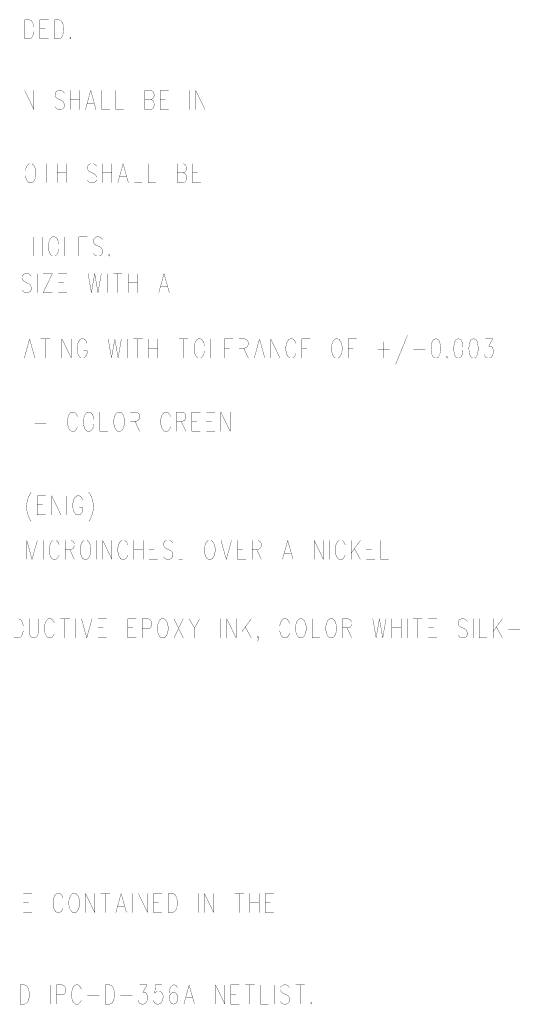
# Model space of a CAD drawing. Extents: x 0 to 34, y 0 to 22.
# Tile 25 of 33: x 23.2 to 24.9, y 7.3 to 10.7. Entities that reach past the tile are written whole.
import ezdxf

# ---------------------------------------------------------------- set-up
doc = ezdxf.new("R2010")
doc.units = 0
doc.header["$MEASUREMENT"] = 0
doc.layers.add('DD_PHO', color=7, linetype='CONTINUOUS')

msp = doc.modelspace()

# ---------------------------------------------------------------- linework, layer by layer
at = {"layer": 'DD_PHO', "const_width": 0.001}
for points in [[(23.1698, 10.6625), (23.1698, 10.5968)], [(23.1698, 10.6625), (23.1857, 10.6625)], [(23.1857, 10.6625), (23.1925, 10.6593), (23.197, 10.6531), (23.1993, 10.6468), (23.2016, 10.6375)], [(23.222, 10.6625), (23.222, 10.5968)], [(23.222, 10.6625), (23.2516, 10.6625)], [(23.272, 10.6625), (23.272, 10.5968)], [(23.272, 10.6625), (23.2879, 10.6625)], [(23.2879, 10.6625), (23.2948, 10.6593), (23.2993, 10.6531), (23.3016, 10.6468), (23.3039, 10.6375)], [(23.197, 10.6062), (23.1925, 10.6)], [(23.1993, 10.6125), (23.197, 10.6062)], [(23.2016, 10.6375), (23.2016, 10.6218), (23.1993, 10.6125)], [(23.222, 10.6312), (23.2402, 10.6312)], [(23.2993, 10.6062), (23.2948, 10.6)], [(23.3016, 10.6125), (23.2993, 10.6062)], [(23.3039, 10.6375), (23.3039, 10.6218), (23.3016, 10.6125)], [(23.1925, 10.6), (23.1857, 10.5968), (23.1698, 10.5968)], [(23.222, 10.5968), (23.2516, 10.5968)], [(23.2948, 10.6), (23.2879, 10.5968), (23.272, 10.5968)], [(23.3266, 10.6031), (23.3243, 10.6)], [(23.3243, 10.6), (23.3266, 10.5968), (23.3289, 10.6)], [(23.3289, 10.6), (23.3266, 10.6031)], [(23.1695, 10.4195), (23.1695, 10.3538)], [(23.1695, 10.4195), (23.2013, 10.3538)], [(23.2013, 10.4195), (23.2013, 10.3538)], [(23.2854, 10.4195), (23.2786, 10.4163), (23.274, 10.4101), (23.274, 10.4038), (23.2763, 10.3976), (23.2786, 10.3945)], [(23.2945, 10.4195), (23.2854, 10.4195)], [(23.3059, 10.4101), (23.3013, 10.4163), (23.2945, 10.4195)], [(23.3263, 10.4195), (23.3263, 10.3538)], [(23.3581, 10.4195), (23.3581, 10.3538)], [(23.3968, 10.4195), (23.3786, 10.3538)], [(23.3968, 10.4195), (23.4149, 10.3538)], [(23.4354, 10.4195), (23.4354, 10.3538), (23.4627, 10.3538)], [(23.4831, 10.4195), (23.4831, 10.3538), (23.5104, 10.3538)], [(23.5831, 10.4195), (23.5831, 10.3538)], [(23.5831, 10.4195), (23.6036, 10.4195)], [(23.6036, 10.4195), (23.6104, 10.4163), (23.6127, 10.4132)], [(23.6127, 10.4132), (23.6149, 10.407)], [(23.6149, 10.4007), (23.6127, 10.3945)], [(23.6149, 10.407), (23.6149, 10.4007)], [(23.6354, 10.4195), (23.6354, 10.3538)], [(23.6354, 10.4195), (23.6649, 10.4195)], [(23.7377, 10.4195), (23.7377, 10.3538)], [(23.7581, 10.4195), (23.7581, 10.3538)], [(23.7581, 10.4195), (23.7899, 10.3538)], [(23.7899, 10.4195), (23.7899, 10.3538)], [(23.2786, 10.3945), (23.2831, 10.3913), (23.2968, 10.3851), (23.3013, 10.382)], [(23.3013, 10.382), (23.3036, 10.3788), (23.3059, 10.3726), (23.3059, 10.3632)], [(23.3263, 10.3882), (23.3581, 10.3882)], [(23.3854, 10.3757), (23.4081, 10.3757)], [(23.5831, 10.3882), (23.6036, 10.3882)], [(23.6127, 10.3945), (23.6104, 10.3913), (23.6036, 10.3882)], [(23.6036, 10.3882), (23.6104, 10.3851), (23.6127, 10.382)], [(23.6149, 10.3757), (23.6149, 10.3663), (23.6127, 10.3601), (23.6104, 10.357)], [(23.6127, 10.382), (23.6149, 10.3757)], [(23.6354, 10.3882), (23.6536, 10.3882)], [(23.2786, 10.357), (23.274, 10.3632)], [(23.3013, 10.357), (23.2945, 10.3538), (23.2854, 10.3538), (23.2786, 10.357)], [(23.3059, 10.3632), (23.3013, 10.357)], [(23.6104, 10.357), (23.6036, 10.3538), (23.5831, 10.3538)], [(23.6354, 10.3538), (23.6649, 10.3538)], [(23.1854, 10.1675), (23.1809, 10.1643), (23.1763, 10.1581), (23.174, 10.1518), (23.1718, 10.1425)], [(23.1945, 10.1675), (23.1854, 10.1675)], [(23.2081, 10.1425), (23.2059, 10.1518), (23.2036, 10.1581), (23.199, 10.1643), (23.1945, 10.1675)], [(23.2286, 10.1675), (23.2604, 10.1675)], [(23.2445, 10.1675), (23.2445, 10.1018)], [(23.2809, 10.1675), (23.2809, 10.1018)], [(23.3127, 10.1675), (23.3127, 10.1018)], [(23.3968, 10.1675), (23.3899, 10.1643), (23.3854, 10.1581), (23.3854, 10.1518), (23.3877, 10.1456), (23.3899, 10.1425)], [(23.4059, 10.1675), (23.3968, 10.1675)], [(23.4172, 10.1581), (23.4127, 10.1643), (23.4059, 10.1675)], [(23.4377, 10.1675), (23.4377, 10.1018)], [(23.4695, 10.1675), (23.4695, 10.1018)], [(23.5081, 10.1675), (23.4899, 10.1018)], [(23.5081, 10.1675), (23.5263, 10.1018)], [(23.5468, 10.1675), (23.5468, 10.1018), (23.574, 10.1018)], [(23.5945, 10.1675), (23.5945, 10.1018), (23.6218, 10.1018)], [(23.6945, 10.1675), (23.6945, 10.1018)], [(23.6945, 10.1675), (23.7149, 10.1675)], [(23.7149, 10.1675), (23.7218, 10.1643), (23.724, 10.1612)], [(23.7468, 10.1675), (23.7468, 10.1018)], [(23.7468, 10.1675), (23.7763, 10.1675)], [(23.1718, 10.1425), (23.1718, 10.1268), (23.174, 10.1175)], [(23.2059, 10.1175), (23.2081, 10.1268), (23.2081, 10.1425)], [(23.2809, 10.1362), (23.3127, 10.1362)], [(23.3899, 10.1425), (23.3945, 10.1393), (23.4081, 10.1331), (23.4127, 10.13)], [(23.4127, 10.13), (23.4149, 10.1268), (23.4172, 10.1206), (23.4172, 10.1112)], [(23.4377, 10.1362), (23.4695, 10.1362)], [(23.6945, 10.1362), (23.7149, 10.1362)], [(23.724, 10.1425), (23.7218, 10.1393), (23.7149, 10.1362)], [(23.7149, 10.1362), (23.7218, 10.1331), (23.724, 10.13)], [(23.724, 10.1612), (23.7263, 10.155)], [(23.7263, 10.1487), (23.724, 10.1425)], [(23.724, 10.13), (23.7263, 10.1237)], [(23.7263, 10.155), (23.7263, 10.1487)], [(23.7468, 10.1362), (23.7649, 10.1362)], [(23.174, 10.1175), (23.1763, 10.1112)], [(23.1763, 10.1112), (23.1809, 10.105)], [(23.1809, 10.105), (23.1854, 10.1018), (23.1945, 10.1018), (23.199, 10.105)], [(23.199, 10.105), (23.2036, 10.1112)], [(23.2036, 10.1112), (23.2059, 10.1175)], [(23.3899, 10.105), (23.3854, 10.1112)], [(23.4127, 10.105), (23.4059, 10.1018), (23.3968, 10.1018), (23.3899, 10.105)], [(23.4172, 10.1112), (23.4127, 10.105)], [(23.4968, 10.1237), (23.5195, 10.1237)], [(23.7218, 10.105), (23.7149, 10.1018), (23.6945, 10.1018)], [(23.7263, 10.1237), (23.7263, 10.1143), (23.724, 10.1081), (23.7218, 10.105)], [(23.7468, 10.1018), (23.7763, 10.1018)], [(23.199, 9.9155), (23.199, 9.8498)], [(23.2309, 9.9155), (23.2309, 9.8498)], [(23.2649, 9.9155), (23.2604, 9.9123), (23.2559, 9.9061), (23.2536, 9.8998), (23.2513, 9.8905)], [(23.274, 9.9155), (23.2649, 9.9155)], [(23.2877, 9.8905), (23.2854, 9.8998), (23.2831, 9.9061), (23.2786, 9.9123), (23.274, 9.9155)], [(23.3081, 9.9155), (23.3081, 9.8498), (23.3354, 9.8498)], [(23.3559, 9.9155), (23.3559, 9.8498)], [(23.3559, 9.9155), (23.3854, 9.9155)], [(23.4172, 9.9155), (23.4104, 9.9123), (23.4059, 9.9061), (23.4059, 9.8998), (23.4081, 9.8936), (23.4104, 9.8905)], [(23.4263, 9.9155), (23.4172, 9.9155)], [(23.4377, 9.9061), (23.4331, 9.9123), (23.4263, 9.9155)], [(23.199, 9.8842), (23.2309, 9.8842)], [(23.2513, 9.8905), (23.2513, 9.8748), (23.2536, 9.8655)], [(23.2536, 9.8655), (23.2559, 9.8592)], [(23.2559, 9.8592), (23.2604, 9.853)], [(23.2786, 9.853), (23.2831, 9.8592)], [(23.2831, 9.8592), (23.2854, 9.8655)], [(23.2854, 9.8655), (23.2877, 9.8748), (23.2877, 9.8905)], [(23.3559, 9.8842), (23.374, 9.8842)], [(23.4104, 9.853), (23.4059, 9.8592)], [(23.4104, 9.8905), (23.4149, 9.8873), (23.4286, 9.8811), (23.4331, 9.878)], [(23.4331, 9.878), (23.4354, 9.8748), (23.4377, 9.8686), (23.4377, 9.8592)], [(23.4377, 9.8592), (23.4331, 9.853)], [(23.2604, 9.853), (23.2649, 9.8498), (23.274, 9.8498), (23.2786, 9.853)], [(23.3559, 9.8498), (23.3854, 9.8498)], [(23.4331, 9.853), (23.4263, 9.8498), (23.4172, 9.8498), (23.4104, 9.853)], [(23.4604, 9.8561), (23.4581, 9.853)], [(23.4581, 9.853), (23.4604, 9.8498), (23.4627, 9.853)], [(23.4627, 9.853), (23.4604, 9.8561)], [(23.1718, 9.7895), (23.1649, 9.7863), (23.1604, 9.7801), (23.1604, 9.7738), (23.1627, 9.7676), (23.1649, 9.7645)], [(23.1649, 9.7645), (23.1695, 9.7613), (23.1831, 9.7551), (23.1877, 9.752)], [(23.1809, 9.7895), (23.1718, 9.7895)], [(23.1922, 9.7801), (23.1877, 9.7863), (23.1809, 9.7895)], [(23.2127, 9.7895), (23.2127, 9.7238)], [(23.2649, 9.7895), (23.2331, 9.7238)], [(23.2331, 9.7895), (23.2649, 9.7895)], [(23.2854, 9.7895), (23.2854, 9.7238)], [(23.2854, 9.7895), (23.3149, 9.7895)], [(23.2854, 9.7582), (23.3036, 9.7582)], [(23.3877, 9.7895), (23.399, 9.7238)], [(23.4104, 9.7895), (23.399, 9.7238)], [(23.4104, 9.7895), (23.4218, 9.7238)], [(23.4331, 9.7895), (23.4218, 9.7238)], [(23.4536, 9.7895), (23.4536, 9.7238)], [(23.474, 9.7895), (23.5059, 9.7895)], [(23.4899, 9.7895), (23.4899, 9.7238)], [(23.5263, 9.7895), (23.5263, 9.7238)], [(23.5263, 9.7582), (23.5581, 9.7582)], [(23.5581, 9.7895), (23.5581, 9.7238)], [(23.649, 9.7895), (23.6309, 9.7238)], [(23.649, 9.7895), (23.6672, 9.7238)], [(23.1649, 9.727), (23.1604, 9.7332)], [(23.1877, 9.727), (23.1809, 9.7238), (23.1718, 9.7238), (23.1649, 9.727)], [(23.1877, 9.752), (23.1899, 9.7488), (23.1922, 9.7426), (23.1922, 9.7332)], [(23.1922, 9.7332), (23.1877, 9.727)], [(23.2331, 9.7238), (23.2649, 9.7238)], [(23.2854, 9.7238), (23.3149, 9.7238)], [(23.6377, 9.7457), (23.6604, 9.7457)], [(23.1865, 9.5645), (23.1683, 9.4988)], [(23.1865, 9.5645), (23.2047, 9.4988)], [(23.2251, 9.5645), (23.2569, 9.5645)], [(23.241, 9.5645), (23.241, 9.4988)], [(23.2774, 9.5645), (23.2774, 9.4988)], [(23.2979, 9.5645), (23.2979, 9.4988)], [(23.2979, 9.5645), (23.3297, 9.4988)], [(23.3297, 9.5645), (23.3297, 9.4988)], [(23.3638, 9.5645), (23.3592, 9.5613), (23.3547, 9.5551), (23.3524, 9.5488), (23.3501, 9.5395)], [(23.3729, 9.5645), (23.3638, 9.5645)], [(23.3842, 9.5488), (23.3819, 9.5551), (23.3774, 9.5613), (23.3729, 9.5645)], [(23.4569, 9.5645), (23.4683, 9.4988)], [(23.4797, 9.5645), (23.4683, 9.4988)], [(23.4797, 9.5645), (23.491, 9.4988)], [(23.5024, 9.5645), (23.491, 9.4988)], [(23.5229, 9.5645), (23.5229, 9.4988)], [(23.5433, 9.5645), (23.5751, 9.5645)], [(23.5592, 9.5645), (23.5592, 9.4988)], [(23.5956, 9.5645), (23.5956, 9.4988)], [(23.6274, 9.5645), (23.6274, 9.4988)], [(23.7001, 9.5645), (23.7319, 9.5645)], [(23.716, 9.5645), (23.716, 9.4988)], [(23.766, 9.5645), (23.7615, 9.5613), (23.7569, 9.5551), (23.7547, 9.5488), (23.7524, 9.5395)], [(23.7751, 9.5645), (23.766, 9.5645)], [(23.7888, 9.5395), (23.7865, 9.5488), (23.7842, 9.5551), (23.7797, 9.5613), (23.7751, 9.5645)], [(23.8092, 9.5645), (23.8092, 9.4988), (23.8365, 9.4988)], [(23.8569, 9.5645), (23.8569, 9.4988)], [(23.8569, 9.5645), (23.8865, 9.5645)], [(23.9069, 9.5645), (23.9069, 9.4988)], [(23.9069, 9.5645), (23.9274, 9.5645)], [(23.9274, 9.5645), (23.9342, 9.5613), (23.9365, 9.5582)], [(23.9365, 9.5582), (23.9388, 9.552)], [(23.9774, 9.5645), (23.9592, 9.4988)], [(23.9774, 9.5645), (23.9956, 9.4988)], [(24.016, 9.5645), (24.016, 9.4988)], [(24.016, 9.5645), (24.0479, 9.4988)], [(24.0479, 9.5645), (24.0479, 9.4988)], [(24.0819, 9.5645), (24.0774, 9.5613), (24.0729, 9.5551), (24.0706, 9.5488), (24.0683, 9.5395)], [(24.091, 9.5645), (24.0819, 9.5645)], [(24.1024, 9.5488), (24.1001, 9.5551), (24.0956, 9.5613), (24.091, 9.5645)], [(24.1229, 9.5645), (24.1229, 9.4988)], [(24.1229, 9.5645), (24.1524, 9.5645)], [(24.2388, 9.5645), (24.2342, 9.5613), (24.2297, 9.5551), (24.2274, 9.5488), (24.2251, 9.5395)], [(24.2479, 9.5645), (24.2388, 9.5645)], [(24.2615, 9.5395), (24.2592, 9.5488), (24.2569, 9.5551), (24.2524, 9.5613), (24.2479, 9.5645)], [(24.2819, 9.5645), (24.2819, 9.4988)], [(24.2819, 9.5645), (24.3115, 9.5645)], [(24.4047, 9.5551), (24.4047, 9.4988)], [(24.4865, 9.577), (24.4456, 9.4769)], [(24.5819, 9.5645), (24.5751, 9.5613), (24.5706, 9.552)], [(24.5865, 9.5645), (24.5819, 9.5645)], [(24.5979, 9.552), (24.5933, 9.5613), (24.5865, 9.5645)], [(24.6592, 9.5645), (24.6524, 9.5613), (24.6479, 9.552)], [(24.6638, 9.5645), (24.6592, 9.5645)], [(24.6751, 9.552), (24.6706, 9.5613), (24.6638, 9.5645)], [(24.7115, 9.5645), (24.7047, 9.5613), (24.7001, 9.552)], [(24.716, 9.5645), (24.7115, 9.5645)], [(24.7274, 9.552), (24.7229, 9.5613), (24.716, 9.5645)], [(24.7547, 9.5645), (24.7797, 9.5645)], [(24.7797, 9.5645), (24.766, 9.5395)], [(23.1751, 9.5207), (23.1979, 9.5207)], [(23.3501, 9.5395), (23.3501, 9.5238), (23.3524, 9.5145)], [(23.3729, 9.5238), (23.3842, 9.5238)], [(23.3842, 9.5145), (23.3842, 9.5238)], [(23.5956, 9.5332), (23.6274, 9.5332)], [(23.7524, 9.5395), (23.7524, 9.5238), (23.7547, 9.5145)], [(23.7865, 9.5145), (23.7888, 9.5238), (23.7888, 9.5395)], [(23.8569, 9.5332), (23.8751, 9.5332)], [(23.9274, 9.5332), (23.9069, 9.5332)], [(23.9229, 9.5332), (23.9388, 9.4988)], [(23.9365, 9.5395), (23.9342, 9.5363), (23.9274, 9.5332)], [(23.9388, 9.5457), (23.9365, 9.5395)], [(23.9388, 9.552), (23.9388, 9.5457)], [(23.966, 9.5207), (23.9888, 9.5207)], [(24.0683, 9.5395), (24.0683, 9.5238), (24.0706, 9.5145)], [(24.1229, 9.5332), (24.141, 9.5332)], [(24.2251, 9.5395), (24.2251, 9.5238), (24.2274, 9.5145)], [(24.2592, 9.5145), (24.2615, 9.5238), (24.2615, 9.5395)], [(24.2819, 9.5332), (24.3001, 9.5332)], [(24.3842, 9.527), (24.4251, 9.527)], [(24.5069, 9.527), (24.5479, 9.527)], [(24.5706, 9.552), (24.5683, 9.5363), (24.5683, 9.527)], [(24.5683, 9.527), (24.5706, 9.5113), (24.5751, 9.502)], [(24.5933, 9.502), (24.5979, 9.5113), (24.6001, 9.527)], [(24.6001, 9.527), (24.6001, 9.5363), (24.5979, 9.552)], [(24.6479, 9.552), (24.6456, 9.5363), (24.6456, 9.527)], [(24.6456, 9.527), (24.6479, 9.5113), (24.6524, 9.502)], [(24.6706, 9.502), (24.6751, 9.5113), (24.6774, 9.527)], [(24.6774, 9.527), (24.6774, 9.5363), (24.6751, 9.552)], [(24.7001, 9.552), (24.6979, 9.5363), (24.6979, 9.527)], [(24.6979, 9.527), (24.7001, 9.5113), (24.7047, 9.502)], [(24.7229, 9.502), (24.7274, 9.5113), (24.7297, 9.527)], [(24.7297, 9.527), (24.7297, 9.5363), (24.7274, 9.552)], [(24.766, 9.5395), (24.7729, 9.5395)], [(24.7729, 9.5395), (24.7774, 9.5363), (24.7797, 9.5332)], [(24.7797, 9.5332), (24.7819, 9.5238), (24.7819, 9.5176), (24.7797, 9.5082)], [(23.3524, 9.5145), (23.3547, 9.5082)], [(23.3547, 9.5082), (23.3592, 9.502)], [(23.3592, 9.502), (23.3638, 9.4988), (23.3729, 9.4988), (23.3774, 9.502)], [(23.3774, 9.502), (23.3819, 9.5082)], [(23.3819, 9.5082), (23.3842, 9.5145)], [(23.7547, 9.5145), (23.7569, 9.5082)], [(23.7569, 9.5082), (23.7615, 9.502)], [(23.7615, 9.502), (23.766, 9.4988), (23.7751, 9.4988), (23.7797, 9.502)], [(23.7797, 9.502), (23.7842, 9.5082)], [(23.7842, 9.5082), (23.7865, 9.5145)], [(23.8569, 9.4988), (23.8865, 9.4988)], [(24.0706, 9.5145), (24.0729, 9.5082)], [(24.0729, 9.5082), (24.0774, 9.502)], [(24.0774, 9.502), (24.0819, 9.4988), (24.091, 9.4988), (24.0956, 9.502)], [(24.0956, 9.502), (24.1001, 9.5082)], [(24.1001, 9.5082), (24.1024, 9.5145)], [(24.1229, 9.4988), (24.1524, 9.4988)], [(24.2274, 9.5145), (24.2297, 9.5082)], [(24.2297, 9.5082), (24.2342, 9.502)], [(24.2342, 9.502), (24.2388, 9.4988), (24.2479, 9.4988), (24.2524, 9.502)], [(24.2524, 9.502), (24.2569, 9.5082)], [(24.2569, 9.5082), (24.2592, 9.5145)], [(24.5751, 9.502), (24.5819, 9.4988), (24.5865, 9.4988), (24.5933, 9.502)], [(24.6229, 9.5051), (24.6206, 9.502)], [(24.6206, 9.502), (24.6229, 9.4988), (24.6251, 9.502)], [(24.6251, 9.502), (24.6229, 9.5051)], [(24.6524, 9.502), (24.6592, 9.4988), (24.6638, 9.4988), (24.6706, 9.502)], [(24.7047, 9.502), (24.7115, 9.4988), (24.716, 9.4988), (24.7229, 9.502)], [(24.7547, 9.502), (24.7524, 9.5051), (24.7501, 9.5113)], [(24.7751, 9.502), (24.7683, 9.4988), (24.7615, 9.4988), (24.7547, 9.502)], [(24.7797, 9.5082), (24.7751, 9.502)], [(23.3309, 9.3125), (23.3263, 9.3093), (23.3218, 9.3031), (23.3195, 9.2968), (23.3172, 9.2875)], [(23.3172, 9.2875), (23.3172, 9.2718), (23.3195, 9.2625)], [(23.3399, 9.3125), (23.3309, 9.3125)], [(23.3513, 9.2968), (23.349, 9.3031), (23.3445, 9.3093), (23.3399, 9.3125)], [(23.3854, 9.3125), (23.3809, 9.3093), (23.3763, 9.3031), (23.374, 9.2968), (23.3718, 9.2875)], [(23.3718, 9.2875), (23.3718, 9.2718), (23.374, 9.2625)], [(23.3945, 9.3125), (23.3854, 9.3125)], [(23.4081, 9.2875), (23.4059, 9.2968), (23.4036, 9.3031), (23.399, 9.3093), (23.3945, 9.3125)], [(23.4059, 9.2625), (23.4081, 9.2718), (23.4081, 9.2875)], [(23.4286, 9.3125), (23.4286, 9.2468), (23.4559, 9.2468)], [(23.4899, 9.3125), (23.4854, 9.3093), (23.4809, 9.3031), (23.4786, 9.2968), (23.4763, 9.2875)], [(23.4763, 9.2875), (23.4763, 9.2718), (23.4786, 9.2625)], [(23.499, 9.3125), (23.4899, 9.3125)], [(23.5127, 9.2875), (23.5104, 9.2968), (23.5081, 9.3031), (23.5036, 9.3093), (23.499, 9.3125)], [(23.5104, 9.2625), (23.5127, 9.2718), (23.5127, 9.2875)], [(23.5331, 9.3125), (23.5331, 9.2468)], [(23.5331, 9.3125), (23.5536, 9.3125)], [(23.5536, 9.3125), (23.5604, 9.3093), (23.5627, 9.3062)], [(23.5627, 9.2875), (23.5604, 9.2843), (23.5536, 9.2812)], [(23.5627, 9.3062), (23.5649, 9.3)], [(23.5649, 9.2937), (23.5627, 9.2875)], [(23.5649, 9.3), (23.5649, 9.2937)], [(23.6513, 9.3125), (23.6468, 9.3093), (23.6422, 9.3031), (23.6399, 9.2968), (23.6377, 9.2875)], [(23.6377, 9.2875), (23.6377, 9.2718), (23.6399, 9.2625)], [(23.6604, 9.3125), (23.6513, 9.3125)], [(23.6718, 9.2968), (23.6695, 9.3031), (23.6649, 9.3093), (23.6604, 9.3125)], [(23.6922, 9.3125), (23.6922, 9.2468)], [(23.6922, 9.3125), (23.7127, 9.3125)], [(23.7127, 9.3125), (23.7195, 9.3093), (23.7218, 9.3062)], [(23.7218, 9.2875), (23.7195, 9.2843), (23.7127, 9.2812)], [(23.7218, 9.3062), (23.724, 9.3)], [(23.724, 9.2937), (23.7218, 9.2875)], [(23.724, 9.3), (23.724, 9.2937)], [(23.7445, 9.3125), (23.7445, 9.2468)], [(23.7445, 9.3125), (23.774, 9.3125)], [(23.7945, 9.3125), (23.7945, 9.2468)], [(23.7945, 9.3125), (23.824, 9.3125)], [(23.8445, 9.3125), (23.8445, 9.2468)], [(23.8445, 9.3125), (23.8763, 9.2468)], [(23.8763, 9.3125), (23.8763, 9.2468)], [(23.2036, 9.275), (23.2445, 9.275)], [(23.3195, 9.2625), (23.3218, 9.2562)], [(23.3218, 9.2562), (23.3263, 9.25)], [(23.3263, 9.25), (23.3309, 9.2468), (23.3399, 9.2468), (23.3445, 9.25)], [(23.3445, 9.25), (23.349, 9.2562)], [(23.349, 9.2562), (23.3513, 9.2625)], [(23.374, 9.2625), (23.3763, 9.2562)], [(23.3763, 9.2562), (23.3809, 9.25)], [(23.3809, 9.25), (23.3854, 9.2468), (23.3945, 9.2468), (23.399, 9.25)], [(23.399, 9.25), (23.4036, 9.2562)], [(23.4036, 9.2562), (23.4059, 9.2625)], [(23.4786, 9.2625), (23.4809, 9.2562)], [(23.4809, 9.2562), (23.4854, 9.25)], [(23.4854, 9.25), (23.4899, 9.2468), (23.499, 9.2468), (23.5036, 9.25)], [(23.5036, 9.25), (23.5081, 9.2562)], [(23.5081, 9.2562), (23.5104, 9.2625)], [(23.5536, 9.2812), (23.5331, 9.2812)], [(23.549, 9.2812), (23.5649, 9.2468)], [(23.6399, 9.2625), (23.6422, 9.2562)], [(23.6422, 9.2562), (23.6468, 9.25)], [(23.6468, 9.25), (23.6513, 9.2468), (23.6604, 9.2468), (23.6649, 9.25)], [(23.6604, 9.2718), (23.6718, 9.2718)], [(23.6649, 9.25), (23.6695, 9.2562)], [(23.6695, 9.2562), (23.6718, 9.2625)], [(23.6718, 9.2625), (23.6718, 9.2718)], [(23.7127, 9.2812), (23.6922, 9.2812)], [(23.7081, 9.2812), (23.724, 9.2468)], [(23.7445, 9.2812), (23.7627, 9.2812)], [(23.7945, 9.2812), (23.8127, 9.2812)], [(23.7445, 9.2468), (23.774, 9.2468)], [(23.7945, 9.2468), (23.824, 9.2468)], [(23.1877, 9.0307), (23.1831, 9.0213), (23.1786, 9.0088), (23.1763, 8.9932)], [(23.1922, 9.037), (23.1877, 9.0307)], [(23.2127, 9.0245), (23.2127, 8.9588)], [(23.2127, 9.0245), (23.2422, 9.0245)], [(23.2627, 9.0245), (23.2627, 8.9588)], [(23.2627, 9.0245), (23.2945, 8.9588)], [(23.2945, 9.0245), (23.2945, 8.9588)], [(23.3149, 9.0245), (23.3149, 8.9588)], [(23.349, 9.0245), (23.3445, 9.0213), (23.3399, 9.0151), (23.3377, 9.0088), (23.3354, 8.9995)], [(23.3581, 9.0245), (23.349, 9.0245)], [(23.3695, 9.0088), (23.3672, 9.0151), (23.3627, 9.0213), (23.3581, 9.0245)], [(23.3899, 9.037), (23.3945, 9.0307)], [(23.3945, 9.0307), (23.399, 9.0213), (23.4036, 9.0088), (23.4059, 8.9932)], [(23.1763, 8.9932), (23.1763, 8.9807)], [(23.1763, 8.9807), (23.1786, 8.9651), (23.1831, 8.9526), (23.1877, 8.9432)], [(23.2127, 8.9932), (23.2309, 8.9932)], [(23.3354, 8.9995), (23.3354, 8.9838), (23.3377, 8.9745)], [(23.3581, 8.9838), (23.3695, 8.9838)], [(23.3695, 8.9745), (23.3695, 8.9838)], [(23.4059, 8.9807), (23.4036, 8.9651), (23.399, 8.9526), (23.3945, 8.9432)], [(23.4059, 8.9932), (23.4059, 8.9807)], [(23.2127, 8.9588), (23.2422, 8.9588)], [(23.3377, 8.9745), (23.3399, 8.9682)], [(23.3399, 8.9682), (23.3445, 8.962)], [(23.3445, 8.962), (23.349, 8.9588), (23.3581, 8.9588), (23.3627, 8.962)], [(23.3627, 8.962), (23.3672, 8.9682)], [(23.3672, 8.9682), (23.3695, 8.9745)], [(23.1877, 8.9432), (23.1922, 8.9369)], [(23.3945, 8.9432), (23.3899, 8.9369)], [(23.1768, 8.8715), (23.1768, 8.8058)], [(23.1768, 8.8715), (23.1949, 8.8058)], [(23.2131, 8.8715), (23.1949, 8.8058)], [(23.2131, 8.8715), (23.2131, 8.8058)], [(23.2336, 8.8715), (23.2336, 8.8058)], [(23.2677, 8.8715), (23.2631, 8.8683), (23.2586, 8.8621), (23.2563, 8.8558), (23.254, 8.8465)], [(23.254, 8.8465), (23.254, 8.8308), (23.2563, 8.8215)], [(23.2768, 8.8715), (23.2677, 8.8715)], [(23.2881, 8.8558), (23.2859, 8.8621), (23.2813, 8.8683), (23.2768, 8.8715)], [(23.3086, 8.8715), (23.3086, 8.8058)], [(23.3086, 8.8715), (23.329, 8.8715)], [(23.329, 8.8715), (23.3359, 8.8683), (23.3381, 8.8652)], [(23.3381, 8.8465), (23.3359, 8.8433), (23.329, 8.8402)], [(23.3381, 8.8652), (23.3404, 8.859)], [(23.3404, 8.8527), (23.3381, 8.8465)], [(23.3404, 8.859), (23.3404, 8.8527)], [(23.3745, 8.8715), (23.3699, 8.8683), (23.3654, 8.8621), (23.3631, 8.8558), (23.3609, 8.8465)], [(23.3609, 8.8465), (23.3609, 8.8308), (23.3631, 8.8215)], [(23.3836, 8.8715), (23.3745, 8.8715)], [(23.3972, 8.8465), (23.3949, 8.8558), (23.3927, 8.8621), (23.3881, 8.8683), (23.3836, 8.8715)], [(23.3949, 8.8215), (23.3972, 8.8308), (23.3972, 8.8465)], [(23.4177, 8.8715), (23.4177, 8.8058)], [(23.4381, 8.8715), (23.4381, 8.8058)], [(23.4381, 8.8715), (23.4699, 8.8058)], [(23.4699, 8.8715), (23.4699, 8.8058)], [(23.504, 8.8715), (23.4995, 8.8683), (23.4949, 8.8621), (23.4927, 8.8558), (23.4904, 8.8465)], [(23.4904, 8.8465), (23.4904, 8.8308), (23.4927, 8.8215)], [(23.5131, 8.8715), (23.504, 8.8715)], [(23.5245, 8.8558), (23.5222, 8.8621), (23.5177, 8.8683), (23.5131, 8.8715)], [(23.5449, 8.8715), (23.5449, 8.8058)], [(23.5768, 8.8715), (23.5768, 8.8058)], [(23.5972, 8.8715), (23.5972, 8.8058)], [(23.5972, 8.8715), (23.6268, 8.8715)], [(23.6586, 8.8715), (23.6518, 8.8683), (23.6472, 8.8621), (23.6472, 8.8558), (23.6495, 8.8496), (23.6518, 8.8465)], [(23.6518, 8.8465), (23.6563, 8.8433), (23.6699, 8.8371), (23.6745, 8.834)], [(23.6677, 8.8715), (23.6586, 8.8715)], [(23.679, 8.8621), (23.6745, 8.8683), (23.6677, 8.8715)], [(23.6995, 8.8058), (23.7131, 8.8058), (23.7131, 8.8715)], [(23.7131, 8.8715), (23.6995, 8.8715)], [(23.8018, 8.8715), (23.7972, 8.8683), (23.7927, 8.8621), (23.7904, 8.8558), (23.7881, 8.8465)], [(23.7881, 8.8465), (23.7881, 8.8308), (23.7904, 8.8215)], [(23.8109, 8.8715), (23.8018, 8.8715)], [(23.8245, 8.8465), (23.8222, 8.8558), (23.8199, 8.8621), (23.8154, 8.8683), (23.8109, 8.8715)], [(23.8222, 8.8215), (23.8245, 8.8308), (23.8245, 8.8465)], [(23.8449, 8.8715), (23.8631, 8.8058)], [(23.8813, 8.8715), (23.8631, 8.8058)], [(23.9018, 8.8715), (23.9018, 8.8058)], [(23.9018, 8.8715), (23.9313, 8.8715)], [(23.9518, 8.8715), (23.9518, 8.8058)], [(23.9518, 8.8715), (23.9722, 8.8715)], [(23.9722, 8.8715), (23.979, 8.8683), (23.9813, 8.8652)], [(23.9813, 8.8465), (23.979, 8.8433), (23.9722, 8.8402)], [(23.9813, 8.8652), (23.9836, 8.859)], [(23.9836, 8.8527), (23.9813, 8.8465)], [(23.9836, 8.859), (23.9836, 8.8527)], [(24.0745, 8.8715), (24.0563, 8.8058)], [(24.0745, 8.8715), (24.0927, 8.8058)], [(24.1654, 8.8715), (24.1654, 8.8058)], [(24.1654, 8.8715), (24.1972, 8.8058)], [(24.1972, 8.8715), (24.1972, 8.8058)], [(24.2177, 8.8715), (24.2177, 8.8058)], [(24.2518, 8.8715), (24.2472, 8.8683), (24.2427, 8.8621), (24.2404, 8.8558), (24.2381, 8.8465)], [(24.2381, 8.8465), (24.2381, 8.8308), (24.2404, 8.8215)], [(24.2609, 8.8715), (24.2518, 8.8715)], [(24.2722, 8.8558), (24.2699, 8.8621), (24.2654, 8.8683), (24.2609, 8.8715)], [(24.2927, 8.8715), (24.2927, 8.8058)], [(24.3245, 8.8715), (24.2927, 8.8277)], [(24.304, 8.8433), (24.3245, 8.8058)], [(24.3449, 8.8715), (24.3449, 8.8058)], [(24.3449, 8.8715), (24.3745, 8.8715)], [(24.3949, 8.8715), (24.3949, 8.8058), (24.4222, 8.8058)], [(23.2563, 8.8215), (23.2586, 8.8152)], [(23.2586, 8.8152), (23.2631, 8.809)], [(23.2631, 8.809), (23.2677, 8.8058), (23.2768, 8.8058), (23.2813, 8.809)], [(23.2813, 8.809), (23.2859, 8.8152)], [(23.2859, 8.8152), (23.2881, 8.8215)], [(23.329, 8.8402), (23.3086, 8.8402)], [(23.3245, 8.8402), (23.3404, 8.8058)], [(23.3631, 8.8215), (23.3654, 8.8152)], [(23.3654, 8.8152), (23.3699, 8.809)], [(23.3699, 8.809), (23.3745, 8.8058), (23.3836, 8.8058), (23.3881, 8.809)], [(23.3881, 8.809), (23.3927, 8.8152)], [(23.3927, 8.8152), (23.3949, 8.8215)], [(23.4927, 8.8215), (23.4949, 8.8152)], [(23.4949, 8.8152), (23.4995, 8.809)], [(23.4995, 8.809), (23.504, 8.8058), (23.5131, 8.8058), (23.5177, 8.809)], [(23.5177, 8.809), (23.5222, 8.8152)], [(23.5222, 8.8152), (23.5245, 8.8215)], [(23.5449, 8.8402), (23.5768, 8.8402)], [(23.5972, 8.8402), (23.6154, 8.8402)], [(23.6518, 8.809), (23.6472, 8.8152)], [(23.6745, 8.809), (23.6677, 8.8058), (23.6586, 8.8058), (23.6518, 8.809)], [(23.6745, 8.834), (23.6768, 8.8308), (23.679, 8.8246), (23.679, 8.8152)], [(23.679, 8.8152), (23.6745, 8.809)], [(23.7904, 8.8215), (23.7927, 8.8152)], [(23.7927, 8.8152), (23.7972, 8.809)], [(23.7972, 8.809), (23.8018, 8.8058), (23.8109, 8.8058), (23.8154, 8.809)], [(23.8154, 8.809), (23.8199, 8.8152)], [(23.8199, 8.8152), (23.8222, 8.8215)], [(23.9018, 8.8402), (23.9199, 8.8402)], [(23.9722, 8.8402), (23.9518, 8.8402)], [(23.9677, 8.8402), (23.9836, 8.8058)], [(24.0631, 8.8277), (24.0859, 8.8277)], [(24.2404, 8.8215), (24.2427, 8.8152)], [(24.2427, 8.8152), (24.2472, 8.809)], [(24.2472, 8.809), (24.2518, 8.8058), (24.2609, 8.8058), (24.2654, 8.809)], [(24.2654, 8.809), (24.2699, 8.8152)], [(24.2699, 8.8152), (24.2722, 8.8215)], [(24.3449, 8.8402), (24.3631, 8.8402)], [(23.5972, 8.8058), (23.6268, 8.8058)], [(23.9018, 8.8058), (23.9313, 8.8058)], [(24.3449, 8.8058), (24.3745, 8.8058)], [(23.149, 8.6015), (23.1559, 8.5983), (23.1604, 8.5921), (23.1627, 8.5858), (23.1649, 8.5765)], [(23.1649, 8.5765), (23.1649, 8.5608), (23.1627, 8.5515)], [(23.1854, 8.6015), (23.1854, 8.5546), (23.1877, 8.5452)], [(23.2149, 8.5452), (23.2172, 8.5546), (23.2172, 8.6015)], [(23.2513, 8.6015), (23.2468, 8.5983), (23.2422, 8.5921), (23.2399, 8.5858), (23.2377, 8.5765)], [(23.2377, 8.5765), (23.2377, 8.5608), (23.2399, 8.5515)], [(23.2604, 8.6015), (23.2513, 8.6015)], [(23.2718, 8.5858), (23.2695, 8.5921), (23.2649, 8.5983), (23.2604, 8.6015)], [(23.2922, 8.6015), (23.324, 8.6015)], [(23.3081, 8.6015), (23.3081, 8.5358)], [(23.3445, 8.6015), (23.3445, 8.5358)], [(23.3649, 8.6015), (23.3831, 8.5358)], [(23.4013, 8.6015), (23.3831, 8.5358)], [(23.4218, 8.6015), (23.4218, 8.5358)], [(23.4218, 8.6015), (23.4513, 8.6015)], [(23.524, 8.6015), (23.524, 8.5358)], [(23.524, 8.6015), (23.5536, 8.6015)], [(23.574, 8.6015), (23.574, 8.5358)], [(23.574, 8.6015), (23.5945, 8.6015)], [(23.5945, 8.6015), (23.6013, 8.5983), (23.6036, 8.5952)], [(23.6059, 8.589), (23.6059, 8.5796), (23.6036, 8.5733), (23.6013, 8.5702)], [(23.6036, 8.5952), (23.6059, 8.589)], [(23.6399, 8.6015), (23.6354, 8.5983), (23.6309, 8.5921), (23.6286, 8.5858), (23.6263, 8.5765)], [(23.6263, 8.5765), (23.6263, 8.5608), (23.6286, 8.5515)], [(23.649, 8.6015), (23.6399, 8.6015)], [(23.6627, 8.5765), (23.6604, 8.5858), (23.6581, 8.5921), (23.6536, 8.5983), (23.649, 8.6015)], [(23.6604, 8.5515), (23.6627, 8.5608), (23.6627, 8.5765)], [(23.6831, 8.6015), (23.7149, 8.5358)], [(23.7149, 8.6015), (23.6831, 8.5358)], [(23.7354, 8.6015), (23.7536, 8.5702)], [(23.7718, 8.6015), (23.7536, 8.5702)], [(23.8445, 8.6015), (23.8445, 8.5358)], [(23.8649, 8.6015), (23.8649, 8.5358)], [(23.8649, 8.6015), (23.8968, 8.5358)], [(23.8968, 8.6015), (23.8968, 8.5358)], [(23.9172, 8.6015), (23.9172, 8.5358)], [(23.949, 8.6015), (23.9172, 8.5577)], [(23.9286, 8.5733), (23.949, 8.5358)], [(24.0604, 8.6015), (24.0559, 8.5983), (24.0513, 8.5921), (24.049, 8.5858), (24.0468, 8.5765)], [(24.0468, 8.5765), (24.0468, 8.5608), (24.049, 8.5515)], [(24.0695, 8.6015), (24.0604, 8.6015)], [(24.0809, 8.5858), (24.0786, 8.5921), (24.074, 8.5983), (24.0695, 8.6015)], [(24.1149, 8.6015), (24.1104, 8.5983), (24.1059, 8.5921), (24.1036, 8.5858), (24.1013, 8.5765)], [(24.1013, 8.5765), (24.1013, 8.5608), (24.1036, 8.5515)], [(24.124, 8.6015), (24.1149, 8.6015)], [(24.1377, 8.5765), (24.1354, 8.5858), (24.1331, 8.5921), (24.1286, 8.5983), (24.124, 8.6015)], [(24.1354, 8.5515), (24.1377, 8.5608), (24.1377, 8.5765)], [(24.1581, 8.6015), (24.1581, 8.5358), (24.1854, 8.5358)], [(24.2195, 8.6015), (24.2149, 8.5983), (24.2104, 8.5921), (24.2081, 8.5858), (24.2059, 8.5765)], [(24.2059, 8.5765), (24.2059, 8.5608), (24.2081, 8.5515)], [(24.2286, 8.6015), (24.2195, 8.6015)], [(24.2422, 8.5765), (24.2399, 8.5858), (24.2377, 8.5921), (24.2331, 8.5983), (24.2286, 8.6015)], [(24.2399, 8.5515), (24.2422, 8.5608), (24.2422, 8.5765)], [(24.2627, 8.6015), (24.2627, 8.5358)], [(24.2627, 8.6015), (24.2831, 8.6015)], [(24.2831, 8.6015), (24.2899, 8.5983), (24.2922, 8.5952)], [(24.2922, 8.5765), (24.2899, 8.5733), (24.2831, 8.5702)], [(24.2922, 8.5952), (24.2945, 8.589)], [(24.2945, 8.5827), (24.2922, 8.5765)], [(24.2945, 8.589), (24.2945, 8.5827)], [(24.3672, 8.6015), (24.3786, 8.5358)], [(24.3899, 8.6015), (24.3786, 8.5358)], [(24.3899, 8.6015), (24.4013, 8.5358)], [(24.4127, 8.6015), (24.4013, 8.5358)], [(24.4331, 8.6015), (24.4331, 8.5358)], [(24.4649, 8.6015), (24.4649, 8.5358)], [(24.4854, 8.6015), (24.4854, 8.5358)], [(24.5059, 8.6015), (24.5377, 8.6015)], [(24.5218, 8.6015), (24.5218, 8.5358)], [(24.5581, 8.6015), (24.5581, 8.5358)], [(24.5581, 8.6015), (24.5877, 8.6015)], [(24.6718, 8.6015), (24.6649, 8.5983), (24.6604, 8.5921), (24.6604, 8.5858), (24.6627, 8.5796), (24.6649, 8.5765)], [(24.6649, 8.5765), (24.6695, 8.5733), (24.6831, 8.5671), (24.6877, 8.564)], [(24.6809, 8.6015), (24.6718, 8.6015)], [(24.6922, 8.5921), (24.6877, 8.5983), (24.6809, 8.6015)], [(24.7127, 8.6015), (24.7127, 8.5358)], [(24.7331, 8.6015), (24.7331, 8.5358), (24.7604, 8.5358)], [(24.7809, 8.6015), (24.7809, 8.5358)], [(24.8127, 8.6015), (24.7809, 8.5577)], [(24.7922, 8.5733), (24.8127, 8.5358)], [(23.1559, 8.539), (23.149, 8.5358), (23.1331, 8.5358)], [(23.1604, 8.5452), (23.1559, 8.539)], [(23.1627, 8.5515), (23.1604, 8.5452)], [(23.1877, 8.5452), (23.1922, 8.539)], [(23.1922, 8.539), (23.199, 8.5358), (23.2036, 8.5358), (23.2104, 8.539)], [(23.2104, 8.539), (23.2149, 8.5452)], [(23.2399, 8.5515), (23.2422, 8.5452)], [(23.2422, 8.5452), (23.2468, 8.539)], [(23.2468, 8.539), (23.2513, 8.5358), (23.2604, 8.5358), (23.2649, 8.539)], [(23.2649, 8.539), (23.2695, 8.5452)], [(23.2695, 8.5452), (23.2718, 8.5515)], [(23.4218, 8.5702), (23.4399, 8.5702)], [(23.524, 8.5702), (23.5422, 8.5702)], [(23.6013, 8.5702), (23.5945, 8.5671), (23.574, 8.5671)], [(23.6286, 8.5515), (23.6309, 8.5452)], [(23.6309, 8.5452), (23.6354, 8.539)], [(23.6354, 8.539), (23.6399, 8.5358), (23.649, 8.5358), (23.6536, 8.539)], [(23.6536, 8.539), (23.6581, 8.5452)], [(23.6581, 8.5452), (23.6604, 8.5515)], [(23.7536, 8.5702), (23.7536, 8.5358)], [(23.9695, 8.539), (23.9718, 8.5421), (23.974, 8.539)], [(23.974, 8.539), (23.9718, 8.5358), (23.9695, 8.539)], [(23.974, 8.539), (23.974, 8.5327)], [(24.049, 8.5515), (24.0513, 8.5452)], [(24.0513, 8.5452), (24.0559, 8.539)], [(24.0559, 8.539), (24.0604, 8.5358), (24.0695, 8.5358), (24.074, 8.539)], [(24.074, 8.539), (24.0786, 8.5452)], [(24.0786, 8.5452), (24.0809, 8.5515)], [(24.1036, 8.5515), (24.1059, 8.5452)], [(24.1059, 8.5452), (24.1104, 8.539)], [(24.1104, 8.539), (24.1149, 8.5358), (24.124, 8.5358), (24.1286, 8.539)], [(24.1286, 8.539), (24.1331, 8.5452)], [(24.1331, 8.5452), (24.1354, 8.5515)], [(24.2081, 8.5515), (24.2104, 8.5452)], [(24.2104, 8.5452), (24.2149, 8.539)], [(24.2149, 8.539), (24.2195, 8.5358), (24.2286, 8.5358), (24.2331, 8.539)], [(24.2331, 8.539), (24.2377, 8.5452)], [(24.2377, 8.5452), (24.2399, 8.5515)], [(24.2831, 8.5702), (24.2627, 8.5702)], [(24.2786, 8.5702), (24.2945, 8.5358)], [(24.4331, 8.5702), (24.4649, 8.5702)], [(24.5581, 8.5702), (24.5763, 8.5702)], [(24.6649, 8.539), (24.6604, 8.5452)], [(24.6877, 8.539), (24.6809, 8.5358), (24.6718, 8.5358), (24.6649, 8.539)], [(24.6877, 8.564), (24.6899, 8.5608), (24.6922, 8.5546), (24.6922, 8.5452)], [(24.6922, 8.5452), (24.6877, 8.539)], [(24.8331, 8.564), (24.874, 8.564)], [(23.4218, 8.5358), (23.4513, 8.5358)], [(23.524, 8.5358), (23.5536, 8.5358)], [(23.9718, 8.5264), (23.9695, 8.5233)], [(23.974, 8.5327), (23.9718, 8.5264)], [(24.5581, 8.5358), (24.5877, 8.5358)], [(23.165, 7.6565), (23.165, 7.5908)], [(23.165, 7.6565), (23.1946, 7.6565)], [(23.2809, 7.6565), (23.2764, 7.6533), (23.2719, 7.6471), (23.2696, 7.6408), (23.2673, 7.6315)], [(23.29, 7.6565), (23.2809, 7.6565)], [(23.3014, 7.6408), (23.2991, 7.6471), (23.2946, 7.6533), (23.29, 7.6565)], [(23.3355, 7.6565), (23.3309, 7.6533), (23.3264, 7.6471), (23.3241, 7.6408), (23.3219, 7.6315)], [(23.3446, 7.6565), (23.3355, 7.6565)], [(23.3582, 7.6315), (23.3559, 7.6408), (23.3537, 7.6471), (23.3491, 7.6533), (23.3446, 7.6565)], [(23.3787, 7.6565), (23.3787, 7.5908)], [(23.3787, 7.6565), (23.4105, 7.5908)], [(23.4105, 7.6565), (23.4105, 7.5908)], [(23.4309, 7.6565), (23.4628, 7.6565)], [(23.4469, 7.6565), (23.4469, 7.5908)], [(23.5014, 7.6565), (23.4832, 7.5908)], [(23.5014, 7.6565), (23.5196, 7.5908)], [(23.54, 7.6565), (23.54, 7.5908)], [(23.5605, 7.6565), (23.5605, 7.5908)], [(23.5605, 7.6565), (23.5923, 7.5908)], [(23.5923, 7.6565), (23.5923, 7.5908)], [(23.6128, 7.6565), (23.6128, 7.5908)], [(23.6128, 7.6565), (23.6423, 7.6565)], [(23.6628, 7.6565), (23.6628, 7.5908)], [(23.6628, 7.6565), (23.6787, 7.6565)], [(23.6787, 7.6565), (23.6855, 7.6533), (23.69, 7.6471), (23.6923, 7.6408), (23.6946, 7.6315)], [(23.7673, 7.6565), (23.7673, 7.5908)], [(23.7878, 7.6565), (23.7878, 7.5908)], [(23.7878, 7.6565), (23.8196, 7.5908)], [(23.8196, 7.6565), (23.8196, 7.5908)], [(23.8923, 7.6565), (23.9241, 7.6565)], [(23.9082, 7.6565), (23.9082, 7.5908)], [(23.9446, 7.6565), (23.9446, 7.5908)], [(23.9764, 7.6565), (23.9764, 7.5908)], [(23.9969, 7.6565), (23.9969, 7.5908)], [(23.9969, 7.6565), (24.0264, 7.6565)], [(23.165, 7.6252), (23.1832, 7.6252)], [(23.2673, 7.6315), (23.2673, 7.6158), (23.2696, 7.6065)], [(23.3219, 7.6315), (23.3219, 7.6158), (23.3241, 7.6065)], [(23.3559, 7.6065), (23.3582, 7.6158), (23.3582, 7.6315)], [(23.6128, 7.6252), (23.6309, 7.6252)], [(23.6946, 7.6315), (23.6946, 7.6158), (23.6923, 7.6065)], [(23.9446, 7.6252), (23.9764, 7.6252)], [(23.9969, 7.6252), (24.015, 7.6252)], [(23.165, 7.5908), (23.1946, 7.5908)], [(23.2696, 7.6065), (23.2719, 7.6002)], [(23.2719, 7.6002), (23.2764, 7.594)], [(23.2764, 7.594), (23.2809, 7.5908), (23.29, 7.5908), (23.2946, 7.594)], [(23.2946, 7.594), (23.2991, 7.6002)], [(23.2991, 7.6002), (23.3014, 7.6065)], [(23.3241, 7.6065), (23.3264, 7.6002)], [(23.3264, 7.6002), (23.3309, 7.594)], [(23.3309, 7.594), (23.3355, 7.5908), (23.3446, 7.5908), (23.3491, 7.594)], [(23.3491, 7.594), (23.3537, 7.6002)], [(23.3537, 7.6002), (23.3559, 7.6065)], [(23.49, 7.6127), (23.5128, 7.6127)], [(23.6128, 7.5908), (23.6423, 7.5908)], [(23.6855, 7.594), (23.6787, 7.5908), (23.6628, 7.5908)], [(23.69, 7.6002), (23.6855, 7.594)], [(23.6923, 7.6065), (23.69, 7.6002)], [(23.9969, 7.5908), (24.0264, 7.5908)], [(23.1536, 7.3415), (23.1536, 7.2758)], [(23.1536, 7.3415), (23.1695, 7.3415)], [(23.1695, 7.3415), (23.1763, 7.3383), (23.1809, 7.3321), (23.1831, 7.3258), (23.1854, 7.3165)], [(23.2581, 7.3415), (23.2581, 7.2758)], [(23.2786, 7.3415), (23.2786, 7.2758)], [(23.2786, 7.3415), (23.299, 7.3415)], [(23.299, 7.3415), (23.3059, 7.3383), (23.3081, 7.3352)], [(23.3104, 7.329), (23.3104, 7.3196), (23.3081, 7.3133), (23.3059, 7.3102)], [(23.3081, 7.3352), (23.3104, 7.329)], [(23.3445, 7.3415), (23.3399, 7.3383), (23.3354, 7.3321), (23.3331, 7.3258), (23.3309, 7.3165)], [(23.3536, 7.3415), (23.3445, 7.3415)], [(23.3649, 7.3258), (23.3627, 7.3321), (23.3581, 7.3383), (23.3536, 7.3415)], [(23.4468, 7.3415), (23.4468, 7.2758)], [(23.4468, 7.3415), (23.4627, 7.3415)], [(23.4627, 7.3415), (23.4695, 7.3383), (23.474, 7.3321), (23.4763, 7.3258), (23.4786, 7.3165)], [(23.5649, 7.3415), (23.5899, 7.3415)], [(23.5899, 7.3415), (23.5763, 7.3165)], [(23.6195, 7.3415), (23.6172, 7.3133), (23.6195, 7.3165)], [(23.6422, 7.3415), (23.6195, 7.3415)], [(23.6195, 7.3165), (23.6263, 7.3196), (23.6331, 7.3196), (23.6399, 7.3165)], [(23.6695, 7.329), (23.6672, 7.3133), (23.6672, 7.2977)], [(23.6809, 7.3415), (23.674, 7.3383), (23.6695, 7.329)], [(23.6854, 7.3415), (23.6809, 7.3415)], [(23.6945, 7.3321), (23.6922, 7.3383), (23.6854, 7.3415)], [(23.7354, 7.3415), (23.7172, 7.2758)], [(23.7354, 7.3415), (23.7536, 7.2758)], [(23.8263, 7.3415), (23.8263, 7.2758)], [(23.8263, 7.3415), (23.8581, 7.2758)], [(23.8581, 7.3415), (23.8581, 7.2758)], [(23.8786, 7.3415), (23.8786, 7.2758)], [(23.8786, 7.3415), (23.9081, 7.3415)], [(23.9286, 7.3415), (23.9604, 7.3415)], [(23.9445, 7.3415), (23.9445, 7.2758)], [(23.9809, 7.3415), (23.9809, 7.2758), (24.0081, 7.2758)], [(24.0286, 7.3415), (24.0286, 7.2758)], [(24.0604, 7.3415), (24.0536, 7.3383), (24.049, 7.3321), (24.049, 7.3258), (24.0513, 7.3196), (24.0536, 7.3165)], [(24.0695, 7.3415), (24.0604, 7.3415)], [(24.0809, 7.3321), (24.0763, 7.3383), (24.0695, 7.3415)], [(24.1013, 7.3415), (24.1331, 7.3415)], [(24.1172, 7.3415), (24.1172, 7.2758)], [(23.1809, 7.2852), (23.1763, 7.279)], [(23.1831, 7.2915), (23.1809, 7.2852)], [(23.1854, 7.3165), (23.1854, 7.3008), (23.1831, 7.2915)], [(23.3059, 7.3102), (23.299, 7.3071), (23.2786, 7.3071)], [(23.3309, 7.3165), (23.3309, 7.3008), (23.3331, 7.2915)], [(23.3331, 7.2915), (23.3354, 7.2852)], [(23.3354, 7.2852), (23.3399, 7.279)], [(23.3581, 7.279), (23.3627, 7.2852)], [(23.3627, 7.2852), (23.3649, 7.2915)], [(23.3854, 7.304), (23.4263, 7.304)], [(23.474, 7.2852), (23.4695, 7.279)], [(23.4763, 7.2915), (23.474, 7.2852)], [(23.4786, 7.3165), (23.4786, 7.3008), (23.4763, 7.2915)], [(23.499, 7.304), (23.5399, 7.304)], [(23.5649, 7.279), (23.5627, 7.2821), (23.5604, 7.2883)], [(23.5763, 7.3165), (23.5831, 7.3165)], [(23.5831, 7.3165), (23.5877, 7.3133), (23.5899, 7.3102)], [(23.5899, 7.2852), (23.5854, 7.279)], [(23.5899, 7.3102), (23.5922, 7.3008), (23.5922, 7.2946), (23.5899, 7.2852)], [(23.6172, 7.279), (23.6149, 7.2821), (23.6127, 7.2883)], [(23.6422, 7.2852), (23.6377, 7.279)], [(23.6399, 7.3165), (23.6445, 7.3102)], [(23.6445, 7.3102), (23.6468, 7.3008), (23.6445, 7.2946), (23.6422, 7.2852)], [(23.6809, 7.3165), (23.674, 7.3133), (23.6695, 7.3071), (23.6672, 7.2977)], [(23.6672, 7.2977), (23.6695, 7.2852)], [(23.6695, 7.2852), (23.674, 7.279)], [(23.6831, 7.3165), (23.6809, 7.3165)], [(23.6968, 7.2977), (23.6945, 7.3071), (23.6899, 7.3133), (23.6831, 7.3165)], [(23.6899, 7.279), (23.6945, 7.2852)], [(23.6945, 7.2852), (23.6968, 7.2946), (23.6968, 7.2977)], [(23.724, 7.2977), (23.7468, 7.2977)], [(23.8786, 7.3102), (23.8968, 7.3102)], [(24.0536, 7.279), (24.049, 7.2852)], [(24.0536, 7.3165), (24.0581, 7.3133), (24.0718, 7.3071), (24.0763, 7.304)], [(24.0763, 7.304), (24.0786, 7.3008), (24.0809, 7.2946), (24.0809, 7.2852)], [(24.0809, 7.2852), (24.0763, 7.279)], [(23.1763, 7.279), (23.1695, 7.2758), (23.1536, 7.2758)], [(23.3399, 7.279), (23.3445, 7.2758), (23.3536, 7.2758), (23.3581, 7.279)], [(23.4695, 7.279), (23.4627, 7.2758), (23.4468, 7.2758)], [(23.5854, 7.279), (23.5786, 7.2758), (23.5718, 7.2758), (23.5649, 7.279)], [(23.6377, 7.279), (23.6309, 7.2758), (23.624, 7.2758), (23.6172, 7.279)], [(23.674, 7.279), (23.6809, 7.2758), (23.6831, 7.2758), (23.6899, 7.279)], [(23.8786, 7.2758), (23.9081, 7.2758)], [(24.0763, 7.279), (24.0695, 7.2758), (24.0604, 7.2758), (24.0536, 7.279)], [(24.1559, 7.2821), (24.1536, 7.279)], [(24.1536, 7.279), (24.1559, 7.2758), (24.1581, 7.279)], [(24.1581, 7.279), (24.1559, 7.2821)]]:
    msp.add_lwpolyline(points, dxfattribs=at)

doc.saveas('drawing.dxf')
